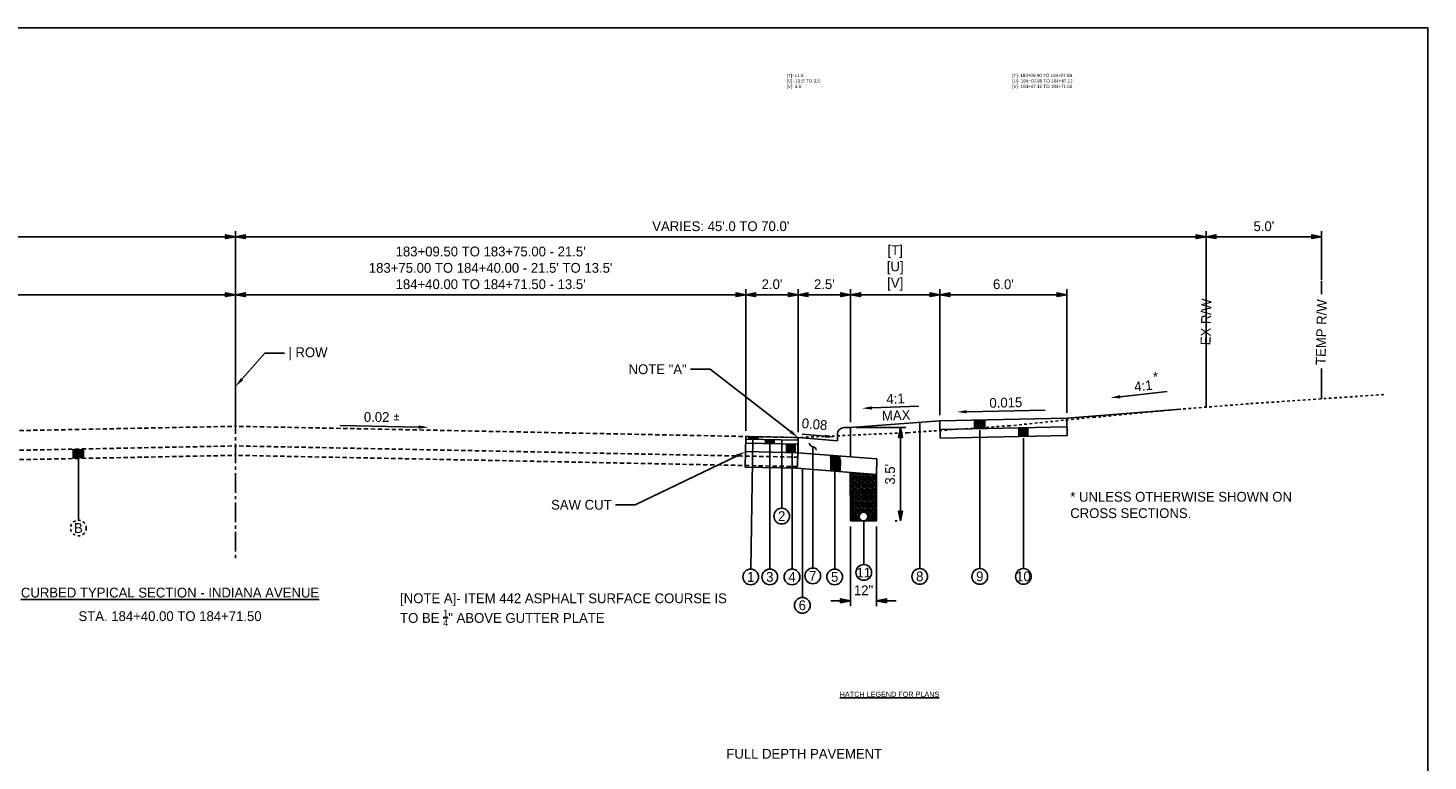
# Model space of a CAD drawing. Header units: feet. Extents: x 19045 to 19136, y 13883 to 14018.
# Tile 5 of 5: x 19083 to 19136, y 13990 to 14018. Entities that reach past the tile are written whole.
import ezdxf
from ezdxf import colors
from ezdxf.entities.mleader import LeaderData, LeaderLine
from ezdxf.math import Vec2, Vec3

# ---------------------------------------------------------------- set-up
doc = ezdxf.new("R2010")
doc.units = ezdxf.units.FT
doc.header["$MEASUREMENT"] = 0
for name, pattern in [('CENTER2', [1.125, 0.75, -0.125, 0.125, -0.125]), ('cl5', [25, 1.25, -1.25, 20, -1.25, 1.25]), ('DASHED', [0.75, 0.5, -0.25]), ('DASHED2', [0.375, 0.25, -0.125]), ('OhDOT_USTN2', [0.10999999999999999, 0.069, -0.04099999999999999]), ('OhDOT_USTN3', [0.22, 0.165, -0.055])]:
    doc.linetypes.add(name, pattern=pattern)
for name, color, linetype in [('PF_X_Ground_Line', 3, 'OhDOT_USTN2'), ('PV_P_EOP', 7, 'Continuous'), ('PV_P_Text', 10, 'Continuous'), ('PV_X_EOP', 7, 'OhDOT_USTN3'), ('RW_X_CL_5', 6, 'cl5'), ('RW_X_Right_of_Way', 7, 'ROWEX-COEC')]:
    doc.layers.add(name, color=color, linetype=linetype)
doc.styles.add('Slanted-Normal', font='font31.shx', dxfattribs={"height": 0.125})
doc.styles.get("Standard").update_dxf_attribs({"font": 'font31.shx'})
doc.styles.add('Straight-Normal', font='font30.shx', dxfattribs={"height": 0.14})
doc.linetypes.add('ROWEX-COEC', pattern='A,0.75,-0.05,["Ex R/W",Straight-Normal,S=1,R=0,X=0,Y=-0.06],-0.7,0.75,-0.3,0.75,-0.3,0.75,-0.3,0.75,-0.3', length=5.699999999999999)
doc.dimstyles.new('Dec-1  Slanted', dxfattribs={"dimtxt": 0.125, "dimasz": 0.125, "dimexe": 0.07000000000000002, "dimexo": 0.07000000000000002, "dimgap": 0.07000000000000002, "dimtad": 1, "dimdec": 1, "dimzin": 3, "dimdsep": 46, "dimtxsty": 'Slanted-Normal', "dimblk": 'Dim1', "dimcen": 0, "dimclrd": 95, "dimclre": 95, "dimclrt": 7, "dimadec": 1, "dimazin": 3, "dimtfac": 1, "dimtdec": 1, "dimtix": 1, "dimtofl": 0, "dimtmove": 1, "dimatfit": 3, "dimldrblk": 'Dim1', "dimfxl": 1, "dimtolj": 1, "dimtzin": 0, "dimlwd": -1, "dimlwe": -1, "dimarcsym": 0})

# ---------------------------------------------------------------- blocks, each defined once
blk = doc.blocks.new('Dim1')
h = blk.add_hatch(color=4)
h.dxf.hatch_style = 1
h.paths.add_polyline_path([(0, 0), (-1.000000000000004, -0.1999999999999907), (-1.000000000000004, 0.1999999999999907)])
at = {"color": 4}
blk.add_lwpolyline([(0, 0), (-1.000000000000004, -0.1999999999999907), (-1.000000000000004, 0.1999999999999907), (0, 0)], dxfattribs=at)
blk = doc.blocks.new('*D900')
at = {"layer": 'Defpoints', "color": 0, "transparency": 16777216}
for p in [(19051.78028563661, 14010.15898411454), (19051.78028563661, 14008.89684752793), (19090.69199851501, 14002.91194553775)]:
    blk.add_point(p, dxfattribs=at)
at = {"layer": 'PV_P_Text', "color": 95, "linetype": 'Continuous', "transparency": 16777216}
for p, q in [((19051.78028563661, 14009.10684752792), (19051.78028563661, 14010.36898411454)), ((19090.69199851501, 14003.12194553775), (19090.69199851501, 14010.36898411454)), ((19090.31699851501, 14010.15898411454), (19052.15528563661, 14010.15898411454))]:
    blk.add_line(p, q, dxfattribs=at)
at = {"layer": 'PV_P_Text', "color": 95, "transparency": 16777216, "xscale": 0.375, "yscale": 0.375, "zscale": 0.375, "rotation": 180}
blk.add_blockref('Dim1', (19051.78028563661, 14010.15898411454), dxfattribs=at)
at = {"layer": 'PV_P_Text', "color": 95, "transparency": 16777216, "xscale": 0.375, "yscale": 0.375, "zscale": 0.375}
blk.add_blockref('Dim1', (19090.69199851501, 14010.15898411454), dxfattribs=at)
at = {"layer": 'PV_P_Text', "color": 7, "transparency": 16777216, "insert": (19071.23614207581, 14010.55648411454), "char_height": 0.375, "attachment_point": 5, "style": 'Slanted-Normal'}
blk.add_mtext("\\A1;VARIES: 70.0' TO 135.0'", dxfattribs=at)
blk = doc.blocks.new('*D901')
at = {"layer": 'Defpoints', "color": 0, "transparency": 16777216}
for p in [(19090.69199851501, 14007.94231024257), (19110.19068357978, 14007.94231024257), (19110.19068357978, 14002.52197183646)]:
    blk.add_point(p, dxfattribs=at)
at = {"layer": 'PV_P_Text', "color": 95, "linetype": 'Continuous', "transparency": 16777216}
for p, q in [((19091.06699851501, 14007.94231024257), (19109.81568357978, 14007.94231024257)), ((19110.19068357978, 14002.73197183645), (19110.19068357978, 14008.15231024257))]:
    blk.add_line(p, q, dxfattribs=at)
at = {"layer": 'PV_P_Text', "color": 95, "transparency": 16777216, "xscale": 0.375, "yscale": 0.375, "zscale": 0.375, "rotation": 180}
blk.add_blockref('Dim1', (19090.69199851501, 14007.94231024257), dxfattribs=at)
at = {"layer": 'PV_P_Text', "color": 95, "transparency": 16777216, "xscale": 0.375, "yscale": 0.375, "zscale": 0.375}
blk.add_blockref('Dim1', (19110.19068357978, 14007.94231024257), dxfattribs=at)
at = {"layer": 'PV_P_Text', "color": 7, "transparency": 16777216, "insert": (19100.44134104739, 14008.96481024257), "char_height": 0.375, "attachment_point": 5, "style": 'Slanted-Normal'}
blk.add_mtext("\\A1;{\\C256;183+09.50 TO 183+75.00 - 21.5'\\P183+75.00 TO 184+40.00 - 21.5' TO 13.5'\\P184+40.00 TO 184+71.50 - 13.5'}", dxfattribs=at)
blk = doc.blocks.new('*D902')
at = {"layer": 'Defpoints', "color": 0, "transparency": 16777216}
for p in [(19127.77521510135, 14010.15898411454), (19127.77521510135, 14003.64306262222), (19090.69199851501, 14002.91194553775)]:
    blk.add_point(p, dxfattribs=at)
at = {"layer": 'PV_P_Text', "color": 95, "linetype": 'Continuous', "transparency": 16777216}
for p, q in [((19090.69199851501, 14003.12194553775), (19090.69199851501, 14010.36898411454)), ((19127.77521510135, 14003.85306262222), (19127.77521510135, 14010.36898411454)), ((19091.06699851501, 14010.15898411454), (19127.40021510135, 14010.15898411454))]:
    blk.add_line(p, q, dxfattribs=at)
at = {"layer": 'PV_P_Text', "color": 95, "transparency": 16777216, "xscale": 0.375, "yscale": 0.375, "zscale": 0.375, "rotation": 180}
blk.add_blockref('Dim1', (19090.69199851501, 14010.15898411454), dxfattribs=at)
at = {"layer": 'PV_P_Text', "color": 95, "transparency": 16777216, "xscale": 0.375, "yscale": 0.375, "zscale": 0.375}
blk.add_blockref('Dim1', (19127.77521510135, 14010.15898411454), dxfattribs=at)
at = {"layer": 'PV_P_Text', "color": 7, "transparency": 16777216, "insert": (19109.23360680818, 14010.55648411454), "char_height": 0.375, "attachment_point": 5, "style": 'Slanted-Normal'}
blk.add_mtext("\\A1;VARIES: 45'.0 TO 70.0'", dxfattribs=at)
blk = doc.blocks.new('*D903')
at = {"layer": 'Defpoints', "color": 0, "transparency": 16777216}
for p in [(19069.16980849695, 14007.94231024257), (19090.69199851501, 14007.94231024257), (19069.16980849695, 14002.48150173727)]:
    blk.add_point(p, dxfattribs=at)
at = {"layer": 'PV_P_Text', "color": 95, "linetype": 'Continuous', "transparency": 16777216}
for p, q in [((19069.16980849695, 14002.69150173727), (19069.16980849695, 14008.15231024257)), ((19090.31699851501, 14007.94231024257), (19069.54480849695, 14007.94231024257))]:
    blk.add_line(p, q, dxfattribs=at)
at = {"layer": 'PV_P_Text', "color": 95, "transparency": 16777216, "xscale": 0.375, "yscale": 0.375, "zscale": 0.375, "rotation": 180}
blk.add_blockref('Dim1', (19069.16980849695, 14007.94231024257), dxfattribs=at)
at = {"layer": 'PV_P_Text', "color": 95, "transparency": 16777216, "xscale": 0.375, "yscale": 0.375, "zscale": 0.375}
blk.add_blockref('Dim1', (19090.69199851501, 14007.94231024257), dxfattribs=at)
at = {"layer": 'PV_P_Text', "color": 7, "transparency": 16777216, "insert": (19079.93090350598, 14008.33981024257), "char_height": 0.375, "attachment_point": 5, "style": 'Slanted-Normal'}
blk.add_mtext('\\A1;VARIES', dxfattribs=at)
blk = doc.blocks.new('*D898')
at = {"layer": 'Defpoints', "color": 0, "transparency": 16777216}
for p in [(19117.60542130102, 14007.94231024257), (19117.60542130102, 14003.1248981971), (19114.19199851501, 14002.86194553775)]:
    blk.add_point(p, dxfattribs=at)
at = {"layer": 'PV_P_Text', "color": 95, "linetype": 'Continuous', "transparency": 16777216}
for p, q in [((19114.19199851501, 14003.07194553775), (19114.19199851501, 14008.15231024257)), ((19114.56699851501, 14007.94231024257), (19117.23042130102, 14007.94231024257)), ((19117.60542130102, 14003.3348981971), (19117.60542130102, 14008.15231024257))]:
    blk.add_line(p, q, dxfattribs=at)
at = {"layer": 'PV_P_Text', "color": 95, "transparency": 16777216, "xscale": 0.375, "yscale": 0.375, "zscale": 0.375, "rotation": 180}
blk.add_blockref('Dim1', (19114.19199851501, 14007.94231024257), dxfattribs=at)
at = {"layer": 'PV_P_Text', "color": 95, "transparency": 16777216, "xscale": 0.375, "yscale": 0.375, "zscale": 0.375}
blk.add_blockref('Dim1', (19117.60542130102, 14007.94231024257), dxfattribs=at)
at = {"layer": 'PV_P_Text', "color": 7, "transparency": 16777216, "insert": (19115.89870990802, 14008.96481024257), "char_height": 0.375, "attachment_point": 5, "style": 'Slanted-Normal'}
blk.add_mtext('\\A1;[T]\\P[U]\\P[V]', dxfattribs=at)
blk = doc.blocks.new('*D899')
at = {"layer": 'Defpoints', "color": 0, "transparency": 16777216}
for p in [(19132.19126607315, 14010.15898411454), (19132.19126607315, 14008.3034495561), (19127.77521510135, 14008.10102515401)]:
    blk.add_point(p, dxfattribs=at)
at = {"layer": 'PV_P_Text', "color": 95, "linetype": 'Continuous', "transparency": 16777216}
for p, q in [((19127.77521510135, 14008.31102515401), (19127.77521510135, 14010.36898411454)), ((19132.19126607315, 14008.5134495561), (19132.19126607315, 14010.36898411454)), ((19128.15021510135, 14010.15898411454), (19131.81626607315, 14010.15898411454))]:
    blk.add_line(p, q, dxfattribs=at)
at = {"layer": 'PV_P_Text', "color": 95, "transparency": 16777216, "xscale": 0.375, "yscale": 0.375, "zscale": 0.375, "rotation": 180}
blk.add_blockref('Dim1', (19127.77521510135, 14010.15898411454), dxfattribs=at)
at = {"layer": 'PV_P_Text', "color": 95, "transparency": 16777216, "xscale": 0.375, "yscale": 0.375, "zscale": 0.375}
blk.add_blockref('Dim1', (19132.19126607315, 14010.15898411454), dxfattribs=at)
at = {"layer": 'PV_P_Text', "color": 7, "transparency": 16777216, "insert": (19129.98324058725, 14010.55648411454), "char_height": 0.375, "attachment_point": 5, "style": 'Slanted-Normal'}
blk.add_mtext("\\A1;5.0'", dxfattribs=at)
blk = doc.blocks.new('*D897')
at = {"layer": 'Defpoints', "color": 0, "transparency": 16777216}
for p in [(19122.4572469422, 14007.94231024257), (19117.60827912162, 14003.12495535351), (19122.4572469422, 14003.22193470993)]:
    blk.add_point(p, dxfattribs=at)
at = {"layer": 'PV_P_Text', "color": 95, "linetype": 'Continuous', "transparency": 16777216}
for p, q in [((19117.60827912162, 14003.33495535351), (19117.60827912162, 14008.15231024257)), ((19117.98327912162, 14007.94231024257), (19122.0822469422, 14007.94231024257)), ((19122.4572469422, 14003.43193470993), (19122.4572469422, 14008.15231024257))]:
    blk.add_line(p, q, dxfattribs=at)
at = {"layer": 'PV_P_Text', "color": 95, "transparency": 16777216, "xscale": 0.375, "yscale": 0.375, "zscale": 0.375, "rotation": 180}
blk.add_blockref('Dim1', (19117.60827912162, 14007.94231024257), dxfattribs=at)
at = {"layer": 'PV_P_Text', "color": 95, "transparency": 16777216, "xscale": 0.375, "yscale": 0.375, "zscale": 0.375}
blk.add_blockref('Dim1', (19122.4572469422, 14007.94231024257), dxfattribs=at)
at = {"layer": 'PV_P_Text', "color": 7, "transparency": 16777216, "insert": (19120.03276303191, 14008.33981024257), "char_height": 0.375, "attachment_point": 5, "style": 'Slanted-Normal'}
blk.add_mtext("\\A1;6.0'", dxfattribs=at)
blk = doc.blocks.new('*D904')
at = {"layer": 'Defpoints', "color": 0, "transparency": 16777216}
for p in [(19112.19199851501, 14007.94231024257), (19110.19068357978, 14002.52197183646), (19112.19199851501, 14002.48194553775)]:
    blk.add_point(p, dxfattribs=at)
at = {"layer": 'PV_P_Text', "color": 95, "linetype": 'Continuous', "transparency": 16777216}
for p, q in [((19110.19068357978, 14002.73197183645), (19110.19068357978, 14008.15231024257)), ((19110.56568357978, 14007.94231024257), (19111.81699851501, 14007.94231024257)), ((19112.19199851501, 14002.69194553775), (19112.19199851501, 14008.15231024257))]:
    blk.add_line(p, q, dxfattribs=at)
at = {"layer": 'PV_P_Text', "color": 95, "transparency": 16777216, "xscale": 0.375, "yscale": 0.375, "zscale": 0.375, "rotation": 180}
blk.add_blockref('Dim1', (19110.19068357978, 14007.94231024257), dxfattribs=at)
at = {"layer": 'PV_P_Text', "color": 95, "transparency": 16777216, "xscale": 0.375, "yscale": 0.375, "zscale": 0.375}
blk.add_blockref('Dim1', (19112.19199851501, 14007.94231024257), dxfattribs=at)
at = {"layer": 'PV_P_Text', "color": 7, "transparency": 16777216, "insert": (19111.19134104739, 14008.33981024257), "char_height": 0.375, "attachment_point": 5, "style": 'Slanted-Normal'}
blk.add_mtext("\\A1;2.0'", dxfattribs=at)
blk = doc.blocks.new('_Integral')
at = {"color": 0, "linetype": 'ByBlock', "lineweight": -2}
for centre, start, end in [((0.44488802, -0.09133463), 101.9999999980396, 167.9999999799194), ((-0.44488802, 0.09133463), 282.0000000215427, 348.0000000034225)]:
    blk.add_arc(centre, 0.45416667, start, end, dxfattribs=at)
blk = doc.blocks.new('*D905')
at = {"layer": 'Defpoints', "color": 0, "transparency": 16777216}
for p in [(19114.19199851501, 14007.94231024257), (19112.19068357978, 14002.90197183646), (19114.19199851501, 14002.86194553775)]:
    blk.add_point(p, dxfattribs=at)
at = {"layer": 'PV_P_Text', "color": 95, "linetype": 'Continuous', "transparency": 16777216}
for p, q in [((19112.19068357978, 14003.11197183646), (19112.19068357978, 14008.15231024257)), ((19112.56568357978, 14007.94231024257), (19113.81699851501, 14007.94231024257)), ((19114.19199851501, 14003.07194553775), (19114.19199851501, 14008.15231024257))]:
    blk.add_line(p, q, dxfattribs=at)
at = {"layer": 'PV_P_Text', "color": 95, "transparency": 16777216, "xscale": 0.375, "yscale": 0.375, "zscale": 0.375, "rotation": 180}
blk.add_blockref('Dim1', (19112.19068357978, 14007.94231024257), dxfattribs=at)
at = {"layer": 'PV_P_Text', "color": 95, "transparency": 16777216, "xscale": 0.375, "yscale": 0.375, "zscale": 0.375}
blk.add_blockref('Dim1', (19114.19199851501, 14007.94231024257), dxfattribs=at)
at = {"layer": 'PV_P_Text', "color": 7, "transparency": 16777216, "insert": (19113.19134104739, 14008.33981024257), "char_height": 0.375, "attachment_point": 5, "style": 'Slanted-Normal'}
blk.add_mtext("\\A1;2.5'", dxfattribs=at)
blk = doc.blocks.new('*D906')
at = {"layer": 'Defpoints', "color": 0, "transparency": 16777216}
for p in [(19114.18856524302, 13999.29238697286), (19115.18856524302, 13999.29238697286), (19115.18856524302, 13996.24503310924)]:
    blk.add_point(p, dxfattribs=at)
at = {"layer": 'PV_P_Text', "color": 95, "linetype": 'Continuous', "transparency": 16777216}
for p, q in [((19114.18856524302, 13999.08238697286), (19114.18856524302, 13996.03503310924)), ((19115.18856524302, 13999.08238697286), (19115.18856524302, 13996.03503310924)), ((19113.81356524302, 13996.24503310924), (19113.43856524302, 13996.24503310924)), ((19115.56356524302, 13996.24503310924), (19115.93856524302, 13996.24503310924))]:
    blk.add_line(p, q, dxfattribs=at)
at = {"layer": 'PV_P_Text', "color": 95, "transparency": 16777216, "xscale": 0.375, "yscale": 0.375, "zscale": 0.375}
blk.add_blockref('Dim1', (19114.18856524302, 13996.24503310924), dxfattribs=at)
at = {"layer": 'PV_P_Text', "color": 95, "transparency": 16777216, "xscale": 0.375, "yscale": 0.375, "zscale": 0.375, "rotation": 180}
blk.add_blockref('Dim1', (19115.18856524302, 13996.24503310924), dxfattribs=at)
at = {"layer": 'PV_P_Text', "color": 7, "transparency": 16777216, "insert": (19114.68856524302, 13996.64253310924), "char_height": 0.375, "attachment_point": 5, "style": 'Slanted-Normal'}
blk.add_mtext('\\A1;12"', dxfattribs=at)
blk = doc.blocks.new('*D907')
at = {"layer": 'Defpoints', "color": 0, "transparency": 16777216}
for p in [(19114.19199851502, 14002.86194553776), (19116.10063250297, 14002.86194553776), (19116.18856524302, 13999.292386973)]:
    blk.add_point(p, dxfattribs=at)
at = {"layer": 'PV_P_Text', "color": 95, "linetype": 'Continuous', "transparency": 16777216}
for p, q in [((19114.40199851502, 14002.86194553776), (19116.31063250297, 14002.86194553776)), ((19116.10063250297, 13999.667386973), (19116.10063250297, 14002.48694553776)), ((19115.97856524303, 13999.292386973), (19115.89063250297, 13999.292386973))]:
    blk.add_line(p, q, dxfattribs=at)
at = {"layer": 'PV_P_Text', "color": 95, "transparency": 16777216, "xscale": 0.375, "yscale": 0.375, "zscale": 0.375}
for p, rotation in [((19116.10063250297, 14002.86194553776), 90), ((19116.10063250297, 13999.292386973), 270)]:
    blk.add_blockref('Dim1', p, dxfattribs=dict(at, rotation=rotation))
at = {"layer": 'PV_P_Text', "color": 7, "transparency": 16777216, "insert": (19115.70313250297, 14001.07716625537), "char_height": 0.375, "attachment_point": 5, "rotation": 90, "style": 'Slanted-Normal'}
blk.add_mtext("\\A1;3.5'", dxfattribs=at)

msp = doc.modelspace()

# ---------------------------------------------------------------- hatches: boundary and pattern name
at = {"layer": 'PV_P_Text'}
h = msp.add_hatch(color=256, dxfattribs=at)
h.dxf.hatch_style = 1
h.paths.add_polyline_path([(19118.9242469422, 14003.15127470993), (19119.3242469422, 14003.15927470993), (19119.3242469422, 14002.82620811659), (19118.9242469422, 14002.81820811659)])
h = msp.add_hatch(color=256, dxfattribs=at)
h.dxf.hatch_style = 1
h.paths.add_polyline_path([(19110.27811266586, 14002.52022325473), (19110.67779279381, 14002.51222965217), (19110.67779279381, 14002.40800881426), (19110.27811266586, 14002.41600241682)])
h = msp.add_hatch(color=256, dxfattribs=at)
h.dxf.hatch_style = 1
h.paths.add_polyline_path([(19110.90535239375, 14002.40494974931), (19111.3050325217, 14002.39695614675), (19111.30420068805, 14002.25114362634), (19110.9045205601, 14002.2591372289)])
h = msp.add_hatch(color=256, dxfattribs=at)
h.dxf.hatch_style = 1
h.paths.add_polyline_path([(19120.5912469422, 14002.85154811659), (19120.99124694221, 14002.85954811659), (19120.9928466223, 14002.52951411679), (19120.5928466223, 14002.52151411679)])
h = msp.add_hatch(color=256, dxfattribs=at)
h.dxf.hatch_style = 1
h.paths.add_polyline_path([(19084.49199851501, 14002.03779555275), (19084.89199851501, 14002.04579555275), (19084.89199851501, 14001.68581143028), (19084.49199851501, 14001.67800083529)])
h = msp.add_hatch(color=256, dxfattribs=at)
h.dxf.hatch_style = 1
h.paths.add_polyline_path([(19111.71276125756, 14002.2414802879), (19112.11244138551, 14002.23348668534), (19112.10792628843, 14001.90351099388), (19111.70824616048, 14001.91150459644)])
h = msp.add_hatch(color=256, dxfattribs=at)
h.dxf.hatch_style = 1
h.paths.add_polyline_path([(19113.40033022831, 14001.80516301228), (19113.81622148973, 14001.77189171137), (19113.79842379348, 14001.1829391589), (19113.40216596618, 14001.21463978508)])
at = {"layer": 'RW_X_Right_of_Way'}
h = msp.add_hatch(dxfattribs=at)
h.set_pattern_fill('RIPRAP', color=256, scale=0.25)
h.set_pattern_definition([(0, (261.6707725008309, 111.2352641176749), (0.25, 0.25), [0.075, -0.0875, 0.0125, -0.075]), (0, (261.7707725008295, 111.2852641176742), (0.25, 0.25), [0.0125, -0.0625, 0.05, -0.125]), (0, (261.8082725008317, 111.2977641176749), (0.25, 0.25), [0.0125, -0.2375]), (0, (261.6957725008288, 111.3102641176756), (0.25, 0.25), [0.05, -0.2]), (0, (261.6707725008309, 111.3352641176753), (0.25, 0.25), [0.025, -0.225]), (0, (261.8457725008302, 111.3602641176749), (0.25, 0.25), [0.025, -0.0125, 0.0125, -0.2]), (0, (261.7457725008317, 111.3727641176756), (0.25, 0.25), [0.0375, -0.2125]), (0, (261.6832725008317, 111.3977641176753), (0.25, 0.25), [0.025, -0.225]), (0, (261.7832725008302, 111.4227641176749), (0.25, 0.25), [0.0125, -0.075, 0.0375, -0.125]), (0, (261.7332725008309, 111.4352641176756), (0.25, 0.25), [0.025, -0.225]), (0, (261.8207725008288, 111.4477641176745), (0.25, 0.25), [0.025, -0.225]), (0, (261.7707725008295, 111.4602641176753), (0.25, 0.25), [0.025, -0.225]), (0, (261.8707725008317, 111.4727641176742), (0.25, 0.25), [0.025, -0.225]), (90, (261.6582725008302, 111.2352641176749), (-0.25, 0.25), [0.05, -0.0125, 0.025, -0.1, 0.05, -0.0125]), (90, (261.6707725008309, 111.3977641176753), (-0.25, 0.25), [0.0125, -0.2375]), (90, (261.7082725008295, 111.3227641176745), (-0.25, 0.25), [0.025, -0.05, 0.0125, -0.1625]), (90, (261.7207725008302, 111.3602641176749), (-0.25, 0.25), [0.025, -0.05, 0.0375, -0.1375]), (90, (261.7582725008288, 111.2977641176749), (-0.25, 0.25), [0.0125, -0.125, 0.025, -0.0125, 0.025, -0.05]), (90, (261.7707725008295, 111.2727641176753), (-0.25, 0.25), [0.0125, -0.2375]), (90, (261.7957725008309, 111.3477641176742), (-0.25, 0.25), [0.0125, -0.0125, 0.0375, -0.1875]), (90, (261.8082725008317, 111.3102641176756), (-0.25, 0.25), [0.025, -0.1, 0.0125, -0.0125, 0.0125, -0.0875]), (90, (261.8332725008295, 111.2477641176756), (-0.25, 0.25), [0.0375, -0.2125]), (90, (261.8582725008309, 111.4352641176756), (-0.25, 0.25), [0.0125, -0.0125, 0.0125, -0.2125]), (90, (261.8707725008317, 111.3727641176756), (-0.25, 0.25), [0.0375, -0.2125]), (90, (261.9020225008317, 111.3540141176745), (-0.25, 0.25), [0.0125, -0.2375]), (45, (261.7457725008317, 111.2352641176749), (0, 0.2500000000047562), [0.0176775, -0.3358758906]), (45, (261.7207725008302, 111.4727641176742), (0, 0.2500000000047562), [0.0176775, -0.0530325, 0.0530325, -0.2298108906]), (45, (261.7457725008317, 111.4352641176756), (0, 0.2500000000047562), [0.035355, -0.08838835, 0.0176775, -0.2121325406]), (45, (261.7957725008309, 111.4227641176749), (0, 0.2500000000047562), [0.035355, -0.12374375, 0.0176775, -0.1767771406]), (45, (261.6957725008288, 111.3102641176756), (0, 0.2500000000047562), [0.0176775, -0.3358758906]), (45, (261.7582725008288, 111.3102641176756), (0, 0.2500000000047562), [0.053033, -0.3005203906]), (45, (261.8082725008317, 111.3352641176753), (0, 0.2500000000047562), [0.0176775, -0.106066, 0.0176775, -0.2121323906]), (45, (261.8457725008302, 111.3602641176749), (0, 0.2500000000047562), [0.035355, -0.3181983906]), (45, (261.8957725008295, 111.3602641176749), (0, 0.2500000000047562), [0.035355, -0.3181983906]), (45, (261.8957725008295, 111.2852641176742), (0, 0.2500000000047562), [0.0176775, -0.3358758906]), (45, (261.8707725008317, 111.4102641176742), (0, 0.2500000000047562), [0.0176775, -0.3358758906]), (45, (261.8457725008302, 111.4477641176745), (0, 0.2500000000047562), [0.0176775, -0.3358758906]), (45, (261.8957725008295, 111.4727641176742), (0, 0.2500000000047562), [0.0176775, -0.3358758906]), (45, (261.6582725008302, 111.4727641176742), (0, 0.2500000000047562), [0.0176775, -0.3358758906]), (45, (261.7832725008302, 111.3727641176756), (0, 0.2500000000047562), [0.0176775, -0.3358758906]), (45, (261.8082725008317, 111.4727641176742), (0, 0.2500000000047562), [0.0176775, -0.12374375, 0.0176775, -0.1944546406]), (45, (261.6957725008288, 111.3352641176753), (0, 0.2500000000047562), [0.035355, -0.3181983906]), (45, (261.6957725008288, 111.3977641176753), (0, 0.2500000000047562), [0.0530325, -0.3005208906]), (135, (261.6707725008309, 111.3352641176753), (-0.2500000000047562, 2.775557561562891e-17), [0.0265175, -0.3270358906]), (135, (261.8082725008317, 111.3227641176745), (-0.2500000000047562, 2.775557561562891e-17), [0.0176775, -0.3358758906]), (135, (261.8832725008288, 111.3602641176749), (-0.2500000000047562, 2.775557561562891e-17), [0.0176775, -0.3358758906]), (135, (261.7957725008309, 111.4102641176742), (-0.2500000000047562, 2.775557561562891e-17), [0.0176775, -0.3358758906]), (135, (261.8082725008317, 111.4477641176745), (-0.2500000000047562, 2.775557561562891e-17), [0.0176775, -0.3358758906]), (135, (261.7707725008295, 111.4602641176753), (-0.2500000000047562, 2.775557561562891e-17), [0.0176775, -0.3358758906]), (135, (261.8207725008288, 111.4477641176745), (-0.2500000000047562, 2.775557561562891e-17), [0.0176775, -0.3358758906]), (135, (261.6707725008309, 111.2977641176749), (-0.2500000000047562, 2.775557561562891e-17), [0.0176775, -0.3358758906]), (135, (261.7207725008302, 111.3852641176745), (-0.2500000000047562, 2.775557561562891e-17), [0.0176775, -0.3358758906]), (135, (261.7207725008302, 111.3102641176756), (-0.2500000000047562, 2.775557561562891e-17), [0.035355, -0.3181983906]), (135, (261.7707725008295, 111.2852641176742), (-0.2500000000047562, 2.775557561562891e-17), [0.035355, -0.3181983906]), (135, (261.8707725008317, 111.4227641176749), (-0.2500000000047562, 2.775557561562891e-17), [0.035355, -0.3181983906]), (135, (261.7957725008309, 111.3602641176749), (-0.2500000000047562, 2.775557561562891e-17), [0.0176775, -0.3358758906]), (135, (261.8332725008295, 111.2852641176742), (-0.2500000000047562, 2.775557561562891e-17), [0.035355, -0.212132, 0.0176775, -0.0883888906]), (135, (261.6832725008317, 111.3977641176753), (-0.2500000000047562, 2.775557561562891e-17), [0.035355, -0.070710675, 0.035355, -0.2121327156]), (135, (261.6582725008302, 111.2602641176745), (-0.2500000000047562, 2.775557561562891e-17), [0.03535, -0.0884, 0.03535, -0.0884, 0.017675, -0.08837839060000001]), (26.56505118, (261.7457725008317, 111.3102641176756), (0.2500000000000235, 1.274969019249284e-11), [0.0559, -0.02795, 0.02795, -0.4472169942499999]), (26.56505118, (261.7832725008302, 111.4602641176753), (0.2500000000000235, 1.274969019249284e-11), [0.0559, -0.50311699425]), (26.56505118, (261.7832725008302, 111.2852641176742), (0.2500000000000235, 1.274969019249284e-11), [0.02795, -0.5310669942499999]), (26.56505118, (261.6707725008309, 111.2977641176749), (0.2500000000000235, 1.274969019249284e-11), [0.02795, -0.5310669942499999]), (26.56505118, (261.7207725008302, 111.3602641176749), (0.2500000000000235, 1.274969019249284e-11), [0.02795, -0.5310669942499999]), (26.56505118, (261.6707725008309, 111.3852641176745), (0.2500000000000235, 1.274969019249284e-11), [0.02795, -0.5310669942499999]), (63.43494882, (261.7082725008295, 111.4102641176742), (1.274966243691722e-11, 0.2500000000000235), [0.02794999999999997, -0.5310669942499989]), (63.43494882, (261.7957725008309, 111.4102641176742), (1.274966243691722e-11, 0.2500000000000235), [0.02794999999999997, -0.5310669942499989]), (63.43494882, (261.8207725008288, 111.2352641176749), (1.274966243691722e-11, 0.2500000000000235), [0.02794999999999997, -0.5310669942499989]), (63.43494882, (261.6582725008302, 111.3727641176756), (1.274966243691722e-11, 0.2500000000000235), [0.02794999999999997, -0.5310669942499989]), (63.43494882, (261.7582725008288, 111.2477641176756), (1.274966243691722e-11, 0.2500000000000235), [0.02794999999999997, -0.1956499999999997, 0.02794999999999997, -0.3074669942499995]), (116.56505118, (261.7207725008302, 111.4602641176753), (-1.274969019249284e-11, 0.2500000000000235), [0.02795, -0.5310669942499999]), (116.56505118, (261.8707725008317, 111.4102641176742), (-1.274969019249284e-11, 0.2500000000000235), [0.02795, -0.5310669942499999]), (116.56505118, (261.7582725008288, 111.4602641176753), (-1.274969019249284e-11, 0.2500000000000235), [0.02795, -0.5310669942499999]), (116.56505118, (261.6582725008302, 111.3227641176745), (-1.274969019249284e-11, 0.2500000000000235), [0.02795, -0.5310669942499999]), (153.43494882, (261.8457725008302, 111.2852641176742), (-0.2500000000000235, 1.274974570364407e-11), [0.02795, -0.5310669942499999]), (153.43494882, (261.8957725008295, 111.3477641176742), (-0.2500000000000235, 1.274974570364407e-11), [0.02795, -0.5310669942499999]), (153.43494882, (261.7457725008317, 111.3727641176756), (-0.2500000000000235, 1.274974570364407e-11), [0.02795, -0.5310669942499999]), (153.43494882, (261.7832725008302, 111.4227641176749), (-0.2500000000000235, 1.274974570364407e-11), [0.02795, -0.5310669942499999]), (153.43494882, (261.8707725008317, 111.4727641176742), (-0.2500000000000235, 1.274974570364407e-11), [0.02795, -0.5310669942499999]), (153.43494882, (261.6957725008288, 111.2352641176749), (-0.2500000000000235, 1.274974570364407e-11), [0.041925, -0.51709199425])])
edge = h.paths.add_edge_path()
edge.add_line((19115.18856524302, 14001.07172784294), (19114.18157724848, 14001.1522868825))
edge.add_line((19114.18157724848, 14001.1522868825), (19114.18856524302, 13999.29238697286))
edge.add_line((19114.18856524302, 13999.29238697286), (19114.68556524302, 13999.29238697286))
edge.add_arc((19114.68556524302, 13999.45938697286), 0.1669999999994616, 180, 270, ccw=False)
edge.add_arc((19114.68556524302, 13999.45938697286), 0.1670000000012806, 0, 180, ccw=False)
edge.add_arc((19114.68556524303, 13999.45938697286), 0.1669999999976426, -86.14850996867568, 0, ccw=False)
edge.add_line((19114.69678272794, 13999.2927641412), (19114.69678272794, 13999.29238697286))
edge.add_line((19114.69678272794, 13999.29238697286), (19115.18856524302, 13999.29238697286))
edge.add_line((19115.18856524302, 13999.29238697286), (19115.18856524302, 14001.07172784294))

# ---------------------------------------------------------------- linework, layer by layer
at = {"layer": 'PF_X_Ground_Line'}
msp.add_lwpolyline([(19134.56415032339, 14004.12394999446), (19129.39296821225, 14003.77225870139), (19126.33728638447, 14003.52822757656), (19123.76822159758, 14003.27739687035), (19123.51743909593, 14003.26180032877), (19120.27243747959, 14002.9319878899), (19116.38234376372, 14002.66758363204), (19112.19199851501, 14002.48194553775)], dxfattribs=at)
at = {"layer": 'PV_P_EOP', "linetype": 'DASHED'}
for points in [[(19127.77521510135, 14007.96583836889), (19127.77521510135, 14009.55650692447)], [(19132.19126607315, 14007.96583836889), (19132.19126607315, 14009.55650692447)]]:
    msp.add_lwpolyline(points, dxfattribs=at)
at = {"layer": 'PV_P_EOP', "linetype": 'Continuous'}
for points in [[(19127.77521510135, 14003.64306262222), (19127.77521510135, 14005.67197080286)], [(19132.19126607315, 14003.96257050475), (19132.19126607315, 14005.11558875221)]]:
    msp.add_lwpolyline(points, dxfattribs=at)
at = {"layer": 'PV_P_Text', "linetype": 'ByBlock', "lineweight": -2}
for p, q in [((19124.49743263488, 14004.04290061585), (19126.28648119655, 14004.2389003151)), ((19115.00405555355, 14003.61328338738), (19116.80243141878, 14003.68367433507)), ((19118.63214200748, 14003.46844486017), (19121.63260007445, 14003.52845402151)), ((19097.69602602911, 14002.88186498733), (19094.69556796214, 14002.94187414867)), ((19113.21978561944, 14002.53113630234), (19112.34809427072, 14002.60640105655))]:
    msp.add_line(p, q, dxfattribs=at)
at = {"layer": 'PV_P_Text'}
for p, q in [((19117.60827750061, 14003.12511822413), (19114.19199851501, 14002.86194553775)), ((19115.19199851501, 14001.66182954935), (19114.19199851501, 14001.74182954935)), ((19114.18157724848, 14001.1522868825), (19114.18856524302, 13999.29238697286)), ((19114.18856524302, 13999.29238697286), (19115.18856524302, 13999.29238697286))]:
    msp.add_line(p, q, dxfattribs=at)
at = {"layer": 'PV_P_Text', "linetype": 'CENTER2'}
msp.add_lwpolyline([(19090.69199851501, 14007.87194553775), (19090.69199851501, 13997.87194553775)], dxfattribs=at)
at = {"layer": 'PV_P_Text'}
for points in [[(19126.81609069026, 14003.56646557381), (19122.4572469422, 14003.22193470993)], [(19116.83591116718, 14003.06561906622), (19116.83591116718, 13997.48494913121)], [(19122.4572469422, 14003.22193470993), (19117.60827912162, 14003.12495535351)], [(19117.60827912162, 14003.12495535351), (19117.61487780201, 14002.46195474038)], [(19122.4572469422, 14002.88886811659), (19117.61159339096, 14002.79195504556)], [(19118.9242469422, 14003.15127470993), (19118.9242469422, 14002.81820811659)], [(19119.3242469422, 14003.15927470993), (19119.3242469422, 14002.82620811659)], [(19122.4572469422, 14003.22193470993), (19122.4638456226, 14002.55893409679)], [(19110.16734824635, 14001.35520516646), (19110.19068357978, 14002.52197183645)], [(19110.18859999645, 14002.41779267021), (19112.19199851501, 14002.37772469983)], [(19110.19068357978, 14002.52197183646), (19112.19199851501, 14002.48194553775)], [(19110.45799539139, 14002.41240476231), (19110.37810828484, 13997.45401430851)], [(19111.56153776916, 14002.39033391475), (19111.56153776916, 13999.79015035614)], [(19112.19199851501, 14002.48194553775), (19112.19199851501, 14001.90182954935)], [(19113.69199851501, 14002.36194553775), (19112.19199851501, 14002.48194553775)], [(19113.69199851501, 14002.61194553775), (19113.69199851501, 14002.36194553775)], [(19113.94199851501, 14002.86194553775), (19114.19199851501, 14002.86194553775)], [(19114.19199851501, 14002.86194553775), (19114.19199851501, 14001.74182954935)], [(19122.4638456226, 14002.55893409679), (19117.61487780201, 14002.46195474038)], [(19119.12914404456, 14002.76383434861), (19119.12914404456, 13997.48494913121)], [(19120.79614404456, 14002.46410775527), (19120.79614404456, 13997.48494913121)], [(19084.49199851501, 14002.03779555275), (19084.49199851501, 14001.67800083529)], [(19084.89199851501, 14002.04579555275), (19084.89199851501, 14001.68600083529)], [(19110.17908589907, 14001.94208780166), (19112.18539983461, 14001.90196152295)], [(19110.18568457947, 14002.27202182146), (19112.19199851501, 14002.23189554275)], [(19111.10696896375, 14002.25165315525), (19111.10696896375, 13997.45401430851)], [(19111.95547243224, 14001.906560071), (19111.95547243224, 13997.45349100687)], [(19114.19199851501, 14001.74182954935), (19112.19199851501, 14001.90182954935)], [(19084.69199662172, 14001.68200079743), (19084.69199851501, 13999.32265250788)], [(19110.16734824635, 14001.35520516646), (19112.16866318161, 14001.31517886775)], [(19115.18856524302, 14001.07172784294), (19112.13105684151, 14001.31632851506)], [(19112.36133426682, 14001.29790632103), (19112.35031621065, 13996.36887816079)], [(19113.58616825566, 14001.54542024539), (19113.58616825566, 13997.45401430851)], [(19113.80547005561, 14001.63749878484), (19113.79828773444, 14001.1741618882)], [(19115.19199851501, 14001.66182954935), (19115.18856524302, 14001.07172784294)], [(19115.18856524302, 13999.29238697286), (19115.18856524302, 14001.07172784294)], [(19114.698064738, 13999.29241261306), (19114.698064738, 13997.62436739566)]]:
    msp.add_lwpolyline(points, dxfattribs=at)
at = {"layer": 'PV_P_Text', "linetype": 'DASHED2', "ltscale": 0.333}
msp.add_circle((19084.69199851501, 13999.02265250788), 0.3, dxfattribs=at)
at = {"layer": 'PV_P_Text'}
msp.add_arc((19113.94199851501, 14002.61194553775), 0.25, 90, 180, dxfattribs=at)
for points in [[(19124.49062615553, 14004.10502888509), (19124.12466301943, 14004.00206173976), (19124.50423911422, 14003.9807723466)], [(19115.0016110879, 14003.67573556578), (19114.62934248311, 14003.59861659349), (19115.0065000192, 14003.55083120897)], [(19118.6308922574, 14003.53093236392), (19118.25721698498, 14003.46094635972), (19118.63339175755, 14003.40595735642)], [(19097.69727577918, 14002.94435249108), (19098.07095105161, 14002.87436648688), (19097.69477627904, 14002.81937748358)], [(19113.22516207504, 14002.59340462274), (19113.59339554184, 14002.49887756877), (19113.21440916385, 14002.46886798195)]]:
    msp.add_solid(points, dxfattribs=at)
at = {"layer": 'PV_X_EOP'}
for points in [[(19069.19199851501, 14002.48194553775), (19090.69199851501, 14002.91194553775)], [(19112.19199851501, 14002.48194553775), (19090.69199851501, 14002.91194553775)], [(19069.19199851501, 14001.73179555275), (19090.69199851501, 14002.16179555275)], [(19069.19199851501, 14001.37200083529), (19090.69199851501, 14001.80200083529)], [(19112.19199851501, 14001.73179555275), (19090.69199851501, 14002.16179555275)], [(19112.16980849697, 14001.37244463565), (19090.69199851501, 14001.80200083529)]]:
    msp.add_lwpolyline(points, dxfattribs=at)
at = {"layer": 'RW_X_CL_5', "linetype": 'ByBlock'}
msp.add_lwpolyline([(19045.12957351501, 14018.13511442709), (19045.12957351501, 13955.88511442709), (19136.25442351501, 13955.88511442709), (19136.25442351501, 14018.13511442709)], close=True, dxfattribs=at)
at = {"layer": 'RW_X_Right_of_Way'}
msp.add_lwpolyline([(19112.19199851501, 14002.48194553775), (19112.16980849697, 14001.37244463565)], dxfattribs=at)
for centre, radius in [((19111.56153776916, 13999.47765035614), 0.3), ((19114.68556524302, 13999.45938697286), 0.167), ((19114.698064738, 13997.32436739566), 0.3), ((19110.37810828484, 13997.15401430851), 0.3), ((19111.10696896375, 13997.15401430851), 0.3), ((19111.95547243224, 13997.15349100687), 0.3), ((19112.74864405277, 13997.19392313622), 0.3), ((19113.58616825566, 13997.15401430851), 0.3), ((19116.83591116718, 13997.17244913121), 0.3), ((19119.12914404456, 13997.17244913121), 0.3), ((19120.79614404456, 13997.17244913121), 0.3), ((19112.35031621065, 13996.06887816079), 0.3)]:
    msp.add_circle(centre, radius, dxfattribs=at)

# ---------------------------------------------------------------- texts
at = {"style": 'Slanted-Normal'}
for s, insert, char_height, width, attachment_point in [('{\\LCURBED TYPICAL SECTION - INDIANA AVENUE}', (19088.19199851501, 13996.55304320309), 0.375, 29.24883758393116, 5), ('{\\LHATCH LEGEND FOR PLANS}', (19113.77670089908, 13992.66571350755), 0.2, 15.79816372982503, 4)]:
    msp.add_mtext(s, dxfattribs=dict(at, insert=insert, char_height=char_height, width=width, attachment_point=attachment_point))
at = {"layer": 'PV_P_Text', "style": 'Slanted-Normal'}
for s, rotation, p in [('*', 6.252120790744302, (19125.77403646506, 14004.6096601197)), ('4:1', 6.252120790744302, (19125.0508668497, 14004.23651776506)), ('4:1', 2.241492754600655, (19115.56967633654, 14003.76771835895)), ('0.015', 1.145762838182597, (19119.5006099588, 14003.61803521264)), ('MAX', 2.241492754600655, (19115.39840549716, 14003.12113586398)), ('0.08', 355.0651294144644, (19112.31413061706, 14002.84557681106))]:
    msp.add_text(s, height=0.375, rotation=rotation, dxfattribs=at).set_placement(p)
at = {"layer": 'PV_P_Text', "char_height": 0.375, "attachment_point": 5, "rotation": 88.8542371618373, "style": 'Slanted-Normal'}
for s, insert, width in [('EX R/W', (19127.77521510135, 14006.90176358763), 2.183765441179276), ('TEMP R/W', (19132.18070172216, 14006.51117116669), 3.205937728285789)]:
    msp.add_mtext(s, dxfattribs=dict(at, insert=insert, width=width))
at = {"layer": 'PV_P_Text', "style": 'Slanted-Normal'}
for s, insert, char_height, width, attachment_point in [('0.02 {\\fISOCPEUR|b0|i0|c0|p34;%%P}', (19096.28344833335, 14003.26452371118), 0.375, 29.24883758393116, 5), ('STA. 184+40.00 TO 184+71.50', (19088.19199851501, 13995.65253597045), 0.375, 29.24883758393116, 5), ('FULL DEPTH PAVEMENT', (19109.4498028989, 13990.39266129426), 0.3740625, 19.41191022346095, 4)]:
    msp.add_mtext(s, dxfattribs=dict(at, insert=insert, char_height=char_height, width=width, attachment_point=attachment_point))
at = {"layer": 'PV_P_Text', "color": 1, "char_height": 0.375, "attachment_point": 1}
for s, insert, width in [('\\A1;* UNLESS OTHERWISE SHOWN ON CROSS SECTIONS. ', (19122.58582816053, 14000.40432566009), 8.464302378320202), ('\\A1;[NOTE A]- ITEM 442 ASPHALT SURFACE COURSE IS TO BE {\\H0.7x;\\S1/4;}" ABOVE GUTTER PLATE', (19096.98219215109, 13996.52587168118), 13.11248431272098)]:
    msp.add_mtext(s, dxfattribs=dict(at, insert=insert, width=width))
at = {"layer": 'PV_P_Text', "insert": (19084.69199851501, 13999.02265250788), "char_height": 0.375, "attachment_point": 5, "style": 'Slanted-Normal'}
msp.add_mtext_dynamic_manual_height_columns('B', width=2.462342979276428, gutter_width=0.625, heights=[0], dxfattribs=at)
at = {"layer": 'RW_X_Right_of_Way', "char_height": 0.125, "width": 4.086312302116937, "attachment_point": 1, "style": 'Slanted-Normal'}
for s, insert in [("\\pxi1;\\P[T]- 11.5'\\P[U]- 11.5' TO 3.5'\\P[V]- 3.5' ", (19111.62379335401, 14016.59104334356)), ('\\pxi1;\\P[T]- 183+09.50 TO 184+07.88\\P[U]- 184+07.88 TO 184+47.12\\P[V]- 184+47.12 TO 184+71.50', (19120.24637855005, 14016.59104334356))]:
    msp.add_mtext(s, dxfattribs=dict(at, insert=insert))
at = {"layer": 'RW_X_Right_of_Way', "char_height": 0.375, "attachment_point": 5, "style": 'Slanted-Normal'}
for s, insert in [('2', (19111.56153776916, 13999.47765035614)), ('1', (19110.37810828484, 13997.15401430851)), ('3', (19111.10696896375, 13997.15401430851)), ('4', (19111.95547243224, 13997.15349100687)), ('7', (19112.74864405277, 13997.19392313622)), ('5', (19113.58616825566, 13997.15401430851)), ('11', (19114.698064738, 13997.32436739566)), ('8', (19116.83591116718, 13997.17244913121)), ('9', (19119.12914404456, 13997.17244913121)), ('10', (19120.79614404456, 13997.17244913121)), ('6', (19112.35031621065, 13996.06887816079))]:
    msp.add_mtext_dynamic_manual_height_columns(s, width=2.462342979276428, gutter_width=0.625, heights=[0], dxfattribs=dict(at, insert=insert))

# ---------------------------------------------------------------- dimensions: what is measured, and where the dimension line sits
at = {"layer": 'PV_P_Text'}
for base, p1, p2, text, picture, middle in [((19110.19068357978, 14007.94231024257), (19090.69199851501, 14007.94231024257), (19110.19068357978, 14002.52197183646), "{\\C256;183+09.50 TO 183+75.00 - 21.5'\\P183+75.00 TO 184+40.00 - 21.5' TO 13.5'\\P184+40.00 TO 184+71.50 - 13.5'}", '*D901', (19100.44134104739, 14008.96481024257)), ((19051.78028563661, 14010.15898411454), (19090.69199851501, 14002.91194553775), (19051.78028563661, 14008.89684752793), "VARIES: 70.0' TO 135.0'", '*D900', (19071.23614207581, 14010.55648411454)), ((19127.77521510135, 14010.15898411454), (19090.69199851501, 14002.91194553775), (19127.77521510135, 14003.64306262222), "VARIES: 45'.0 TO 70.0'", '*D902', (19109.23360680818, 14010.55648411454)), ((19132.19126607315, 14010.15898411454), (19127.77521510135, 14008.10102515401), (19132.19126607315, 14008.3034495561), "5.0'", '*D899', (19129.98324058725, 14010.55648411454)), ((19117.60542130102, 14007.94231024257), (19114.19199851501, 14002.86194553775), (19117.60542130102, 14003.1248981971), '[T]\\P[U]\\P[V]', '*D898', (19115.89870990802, 14008.96481024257)), ((19069.16980849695, 14007.94231024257), (19090.69199851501, 14007.94231024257), (19069.16980849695, 14002.48150173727), 'VARIES', '*D903', (19079.93090350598, 14008.33981024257)), ((19112.19199851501, 14007.94231024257), (19110.19068357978, 14002.52197183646), (19112.19199851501, 14002.48194553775), "2.0'", '*D904', (19111.19134104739, 14008.33981024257)), ((19114.19199851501, 14007.94231024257), (19112.19068357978, 14002.90197183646), (19114.19199851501, 14002.86194553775), "2.5'", '*D905', (19113.19134104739, 14008.33981024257)), ((19122.4572469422, 14007.94231024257), (19117.60827912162, 14003.12495535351), (19122.4572469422, 14003.22193470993), "6.0'", '*D897', (19120.03276303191, 14008.33981024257)), ((19115.18856524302, 13996.24503310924), (19114.18856524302, 13999.29238697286), (19115.18856524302, 13999.29238697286), '12"', '*D906', (19114.68856524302, 13996.64253310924))]:
    dim = msp.add_linear_dim(base=base, p1=p1, p2=p2, text=text, dimstyle='Dec-1  Slanted', override={"dimpost": "'"}, dxfattribs=at)
    dim.commit()
    dim.dimension.update_dxf_attribs({"geometry": picture, "text_midpoint": middle})
dim = msp.add_linear_dim(base=(19116.10063250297, 14002.86194553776), p1=(19116.18856524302, 13999.29238697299), p2=(19114.19199851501, 14002.86194553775), angle=90, text="3.5'", dimstyle='Dec-1  Slanted', override={"dimpost": "'"}, dxfattribs=at)
dim.commit()
dim.dimension.update_dxf_attribs({"geometry": '*D907', "text_midpoint": (19115.70313250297, 14001.07716625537)})

# ---------------------------------------------------------------- leaders
at = {"layer": 'RW_X_Right_of_Way'}
ml = msp.add_multileader_mtext('Standard', dxfattribs=at)
ml.set_content('| ROW ', color=256, style='Slanted-Normal')
ml.set_leader_properties()
ml.build(insert=Vec2(0, 0))
ml.multileader.update_dxf_attribs({"dogleg_length": 0.25, "arrow_head_size": 0.375, "scale": 3})
ctx = ml.context
ctx.base_point, ctx.scale, ctx.char_height, ctx.arrow_head_size, ctx.landing_gap_size, ctx.plane_origin = Vec3(19092.5643511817, 14005.70845311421), 3, 0.375, 0.375, 0.15, Vec3(19090.74810157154, 14004.40447114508)
notes = []
notes.append((ctx, [(0, (1, 1, 0), (19091.8143511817, 14005.70845311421), (1, 0), 0.75, [(0, [(19090.69199851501, 14004.43073515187)], 0, [])])]))
ctx.mtext.insert, ctx.mtext.flow_direction = Vec3(19092.7143511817, 14005.92720311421), 5
ml = msp.add_multileader_mtext('Standard', dxfattribs=at)
ml.set_content('NOTE "A" ', color=256, style='Slanted-Normal')
ml.set_leader_properties()
ml.build(insert=Vec2(0, 0))
ml.multileader.update_dxf_attribs({"dogleg_length": 0.25, "arrow_head_size": 0.375, "scale": 3})
ctx = ml.context
ctx.base_point, ctx.scale, ctx.char_height, ctx.arrow_head_size, ctx.landing_gap_size, ctx.plane_origin = Vec3(19105.29512097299, 14005.09307232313), 3, 0.375, 0.375, 0.15, Vec3(19104.76100147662, 14009.41947483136)
ctx.text_align_type = 2
notes.append((ctx, [(1, (1, 1, 0), (19108.83321621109, 14005.09307232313), (-1, 0), 0.75, [(0, [(19112.19199851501, 14002.48194553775)], 0, [])])]))
ctx.mtext.insert, ctx.mtext.alignment, ctx.mtext.flow_direction = Vec3(19107.93321621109, 14005.28057232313), 3, 5
ml = msp.add_multileader_mtext('Standard', dxfattribs=at)
ml.set_content('SAW CUT ', color=256, style='Slanted-Normal')
ml.set_leader_properties()
ml.build(insert=Vec2(0, 0))
ml.multileader.update_dxf_attribs({"dogleg_length": 0.25, "arrow_head_size": 0.375, "scale": 3})
ctx = ml.context
ctx.base_point, ctx.scale, ctx.char_height, ctx.arrow_head_size, ctx.landing_gap_size, ctx.plane_origin = Vec3(19102.56780932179, 13999.91151866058), 3, 0.375, 0.375, 0.15, Vec3(19105.08499964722, 14004.40447114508)
ctx.text_align_type = 2
notes.append((ctx, [(1, (1, 1, 0), (19105.96304741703, 13999.91151866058), (-1, 0), 0.75, [(0, [(19110.17901591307, 14001.93858850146)], 0, [])])]))
ctx.mtext.insert, ctx.mtext.alignment, ctx.mtext.flow_direction = Vec3(19105.06304741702, 14000.09901866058), 3, 5
ml = msp.add_multileader_mtext('Standard', dxfattribs=at)
ml.set_content('', color=256)
ml.set_leader_properties()
ml.set_arrow_properties(name='INTEGRAL')
ml.build(insert=Vec2(0, 0))
ml.multileader.update_dxf_attribs({"dogleg_length": 0, "arrow_head_size": 0.375})
ctx = ml.context
ctx.base_point, ctx.char_height, ctx.arrow_head_size, ctx.landing_gap_size, ctx.plane_origin = Vec3(19112.74864405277, 13997.49350126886), 0.18, 0.375, 0, Vec3(19112.74864405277, 14001.79135347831)
ctx.text_align_type = 2
notes.append((ctx, [(1, (1, 1, 0), (19112.74864405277, 13997.49350126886), (-1, 0), 0, [(0, [(19112.74870978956, 14002.12988364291)], 0, [])])]))
ctx.mtext.insert, ctx.mtext.alignment, ctx.mtext.flow_direction = Vec3(19112.74864405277, 13997.58350126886), 3, 5
for ctx, leaders in notes:
    for number, flags, end, landing, length, lines in leaders:
        leader = LeaderData()
        leader.index, (leader.has_last_leader_line, leader.has_dogleg_vector, leader.attachment_direction) = number, flags
        leader.last_leader_point, leader.dogleg_vector, leader.dogleg_length = Vec3(end), Vec3(landing), length
        for number, points, colour, breaks in lines:
            line = LeaderLine()
            line.index, line.vertices, line.color, line.breaks = number, Vec3.list(points), colors.encode_raw_color(colour), breaks
            leader.lines.append(line)
        ctx.leaders.append(leader)

doc.saveas('drawing.dxf')
